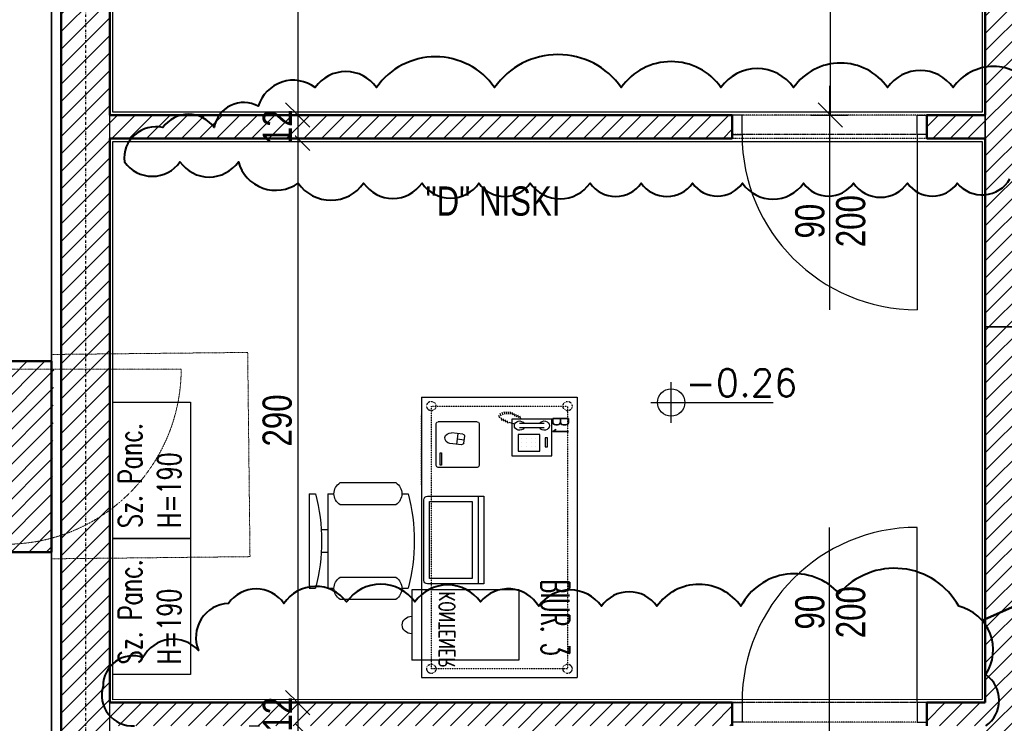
# Model space of a CAD drawing. Header units: centimetres. Extents: x 0 to 55409, y -2708 to 14680.
# Tile 63 of 215: x 31763 to 32269, y 4713 to 5074. Entities that reach past the tile are written whole.
import ezdxf
from ezdxf.enums import TextEntityAlignment as Align

# ---------------------------------------------------------------- set-up
doc = ezdxf.new("R2010")
doc.units = ezdxf.units.CM
doc.header["$LTSCALE"] = 0.01
for name, pattern in [('DASHDOT', [25.4, 12.7, -6.35, 0, -6.35]), ('DASHED2', [9.525, 6.35, -3.175]), ('DIVIDE', [31.75, 12.7, -6.35, 0, -6.35, 0, -6.35]), ('DOT', [6.35, 0, -6.35]), ('HIDDEN', [9.525, 6.35, -3.175]), ('HIDDEN2', [4.7625, 3.175, -1.5875])]:
    doc.linetypes.add(name, pattern=pattern)
for name, color, linetype in [('A-Elewacje_wypełnienia', 7, 'Continuous'), ('A-Wyposażenie-G', 12, 'Continuous'), ('A_drzwi opis istniejące', 161, 'Continuous'), ('A_Ściany istniejące', 9, 'Continuous'), ('CKDOOR_FRAMUGI_RAM', 5, 'Continuous'), ('CKDRZWI_', 7, 'Continuous'), ('CKDRZWI_NAD', 1, 'DIVIDE'), ('CKDRZWI_OPIS', 3, 'Continuous'), ('CKDRZWI_OS', 1, 'Continuous'), ('CKIZOLACJE', 2, 'Continuous'), ('CKKOTY_WYS', 3, 'Continuous'), ('CKSCIANY_NAD', 7, 'DIVIDE'), ('CKSCIANY_POD', 7, 'Continuous'), ('CKSIATKA', 7, 'DASHDOT'), ('CKWYMIAR', 3, 'Continuous'), ('p.poz.', 240, 'Continuous'), ('PODKŁAD STAN ISTNIEJĄCY', 7, 'Continuous')]:
    doc.layers.add(name, color=color, linetype=linetype)
for name, color, linetype, lineweight in [('A-Wyburzenia', 35, 'DASHED2', 0), ('CKREWIZJA', 1, 'Continuous', 50), ('CKSCIANY_PRZEKR', 6, 'Continuous', 50)]:
    doc.layers.add(name, color=color, linetype=linetype, lineweight=lineweight)
doc.layers.add('CKDRZWI_POM', color=7, linetype='DOT', plot=False)
doc.layers.add('CKPOM_POWIERZ', color=1, linetype='Continuous', plot=False)
doc.layers.add('REV', color=20, linetype='Continuous', lineweight=40, plot=False)
doc.styles.add('RomanS', font='romans.shx', dxfattribs={"width": 0.8})
doc.styles.add('SIMPLEX', font='simplex.shx', dxfattribs={"width": 0.7, "height": 17})
doc.styles.get("Standard").update_dxf_attribs({"font": 'ic-simplex.shx', "width": 0.8})
doc.dimstyles.new('Kopia2 CADKON cm', dxfattribs={"dimscale": 5, "dimtxt": 3, "dimasz": 2.5, "dimexe": 1.8, "dimexo": 5, "dimgap": 0.6, "dimtad": 1, "dimrnd": 0.5, "dimtxsty": 'Standard', "dimblk1": 'OBLIQUE', "dimblk2": 'OBLIQUE', "dimsah": 1, "dimcen": 2.5, "dimadec": 1, "dimazin": 2, "dimtfac": 1, "dimtix": 1, "dimtmove": 2, "dimatfit": 3, "dimldrblk": 'OPEN30', "dimfxl": 2, "dimfxlon": 1, "dimtfill": 1, "dimtolj": 1, "dimarcsym": 0})

# ---------------------------------------------------------------- blocks, each defined once
blk = doc.blocks.new('RECTANG')
for p, q in [((1, 1), (0, 1)), ((0, 1), (0, 0)), ((1, 0), (1, 1)), ((0, 0), (1, 0))]:
    blk.add_line(p, q)
blk = doc.blocks.new('KIER_BIURKO')
at = {"linetype": 'Continuous'}
for p, q in [((55.07, 57.77), (55.07, 54.59)), ((55.07, 57.77), (109.05, 57.77)), ((109.05, 57.77), (109.05, 54.59)), ((75.71, 48.24), (75.71, 51.62)), ((88.41, 51.55), (88.41, 48.24)), ((55.07, 48.24), (55.07, 45.07)), ((55.07, 48.24), (109.05, 48.24)), ((109.05, 48.24), (109.05, 45.07)), ((48.72, 41.89), (48.72, 13.32)), ((61.42, 13.32), (61.42, 41.89)), ((102.7, 41.89), (102.7, 13.32)), ((115.4, 13.32), (115.4, 41.89)), ((55.07, 10.14), (55.07, 6.97)), ((109.05, 10.14), (109.05, 6.97)), ((14, -28.5), (14, -8.5)), ((39, -7.5), (15, -7.5)), ((38.69, -9.58), (31.79, -9.58)), ((31.79, -9.58), (31.79, -10.24)), ((38.69, -10.24), (38.69, -9.58)), ((40, -28.5), (40, -8.5)), ((27.06, -20.5), (26.34, -14.58)), ((31.79, -10.24), (38.69, -10.24)), ((21.11, -21.23), (20.38, -15.31)), ((20.79, -18.67), (26.75, -17.94)), ((23.77, -18.31), (24.21, -21.86)), ((22.22, -22.1), (26.19, -21.61)), ((15, -29.5), (39, -29.5)), ((10.81, -40.89), (9.28, -40.38)), ((12, -40.16), (10.48, -39.66)), ((9.79, -42.92), (8.27, -42.41)), ((9.79, -43.93), (8.27, -43.43)), ((9.79, -44.95), (8.27, -44.44)), ((9.79, -45.97), (8.27, -45.46)), ((10.3, -41.9), (8.78, -41.39)), ((13.35, -41.39), (11.82, -40.89)), ((13.86, -42.41), (12.33, -41.9)), ((14.36, -43.43), (12.84, -42.92)), ((14.87, -44.44), (13.35, -43.93)), ((15.28, -47.84), (14.36, -44.95)), ((10.3, -46.98), (8.78, -46.47)), ((10.81, -48), (9.28, -47.49)), ((11.32, -49.01), (9.79, -48.51)), ((11.82, -50.03), (10.3, -49.52)), ((12.33, -51.05), (10.81, -50.54)), ((14.91, -63.03), (14.91, -50.33)), ((17.45, -63.03), (17.45, -50.33)), ((23.58, -51.58), (23.58, -51.58)), ((23.58, -53.97), (23.58, -53.97)), ((25.97, -51.58), (25.97, -51.58)), ((25.97, -53.97), (25.97, -53.97)), ((28.35, -51.58), (28.35, -51.58)), ((28.35, -53.97), (28.35, -53.97)), ((23.58, -56.35), (23.58, -56.35)), ((23.58, -58.73), (23.58, -58.73)), ((25.97, -56.35), (25.97, -56.35)), ((25.97, -58.73), (25.97, -58.73)), ((28.35, -56.35), (28.35, -56.35)), ((28.35, -58.73), (28.35, -58.73))]:
    blk.add_line(p, q, dxfattribs=at)
for p, q in [((110, -50), (110, 5)), ((56.51, -3.1), (56.51, -32)), ((104.51, -1.1), (58.51, -1.1)), ((59.51, -4.1), (59.51, -26)), ((103.51, -4.1), (59.51, -4.1)), ((103.51, -26), (103.51, -4.1)), ((106.51, -32), (106.51, -3.1)), ((56.51, -29), (106.51, -29)), ((59.51, -26), (103.51, -26)), ((56.51, -32), (106.51, -32))]:
    blk.add_line(p, q)
for points in [[(0, 0), (0, -80)], [(0, 0), (160, 0)], [(110, 5), (150, 5)], [(150, -50), (150, 5)], [(160, 0), (160, -80)], [(110, -50), (150, -50)], [(0, -80), (160, -80)]]:
    blk.add_lwpolyline(points)
at = {"linetype": 'HIDDEN'}
blk.add_lwpolyline([(50, 0), (10, 0)], dxfattribs=at)
at = {"linetype": 'HIDDEN2'}
blk.add_lwpolyline([(5, -75), (155, -75), (155, -5), (5, -5), (5, -75)], dxfattribs=at)
for centre in [(5, -5), (155, -5), (5, -75), (155, -75)]:
    blk.add_circle(centre, 2.5, dxfattribs=at)
at = {"linetype": 'Continuous'}
for centre, radius, start, end in [((82.06, 167.7), 116.28, 256.5803, 283.4197), ((55.07, 37.13), 7.94, 36.8699, 143.1301), ((109.05, 37.13), 7.94, 36.8699, 143.1301), ((55.07, 18.08), 7.94, 216.8699, 323.1301), ((109.05, 18.08), 7.94, 216.8699, 323.1301), ((82.06, 120.07), 116.28, 256.5803, 283.4197), ((15, -8.5), 1, 90, 180), ((39, -8.5), 1, 0, 90), ((23.36, -14.95), 3, 7, 187), ((22.1, -21.11), 1, 187, 277), ((26.07, -20.62), 1, 277, 7), ((15, -28.5), 1, 180, 270), ((39, -28.5), 1, 270, 0), ((16.18, -50.33), 2.66, 298.4915, 241.5085), ((16.18, -63.03), 2.66, 118.4915, 61.5085)]:
    blk.add_arc(centre, radius, start, end, dxfattribs=at)
for centre, radius, start, end in [((130, 5), 5, 0, 180), ((58.51, -3.1), 2, 90, 180), ((104.51, -3.1), 2, 0, 90)]:
    blk.add_arc(centre, radius, start, end)
at = {"linetype": 'Continuous', "rotation": 180}
for p, xscale, yscale, zscale in [((12.58, -46.42), -20.84141715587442, 20.5843458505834, 20.84141715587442), ((21.2, -49.6), -9.525, 11.1125, 9.525), ((23.19, -63.49), -5.159375, 1.190625, 5.159375)]:
    blk.add_blockref('RECTANG', p, dxfattribs=dict(at, xscale=xscale, yscale=yscale, zscale=zscale))
at = {"char_height": 8, "width": 63, "attachment_point": 1, "style": 'RomanS'}
for s, insert in [('{\\W0.7;KONTENER}', (110.96, -9)), ('{\\W0.7;B1}', (11, -67.5))]:
    blk.add_mtext(s, dxfattribs=dict(at, insert=insert))
blk = doc.blocks.new('M-100-100')
for p, q in [((100, 100), (0, 100)), ((0, 100), (0, 0)), ((100, 100), (100, 0)), ((100, 0), (0, 0))]:
    blk.add_line(p, q)
at = {"style": 'RomanS'}
blk.add_attdef('TYP', (5, 5), '', height=12, dxfattribs=at)
blk = doc.blocks.new('A$7E8710B35512D')
at = {"xscale": -0.9, "rotation": 180}
blk.add_blockref('KIER_BIURKO', (0, 0), dxfattribs=at)
ref = blk.add_blockref('M-100-100', (144, 80), dxfattribs=dict(xscale=1.44, yscale=0.8, rotation=180))
ref.add_attrib('TYP', 'BIUR. 3', (93.6, 61.45), dxfattribs={"height": 14.545, "style": 'RomanS', "width": 0.533077})
blk = doc.blocks.new('A$7E87F91D2517D')
blk.add_lwpolyline([(0, 0), (70, 0), (70, -40), (0, -40)], close=True)
at = {"insert": (5.3, -2.95), "char_height": 12, "width": 85.1463, "attachment_point": 1, "style": 'RomanS'}
blk.add_mtext('{\\W0.7;Sz. Panc.\\PH=190}', dxfattribs=at)
blk = doc.blocks.new('_OBLIQUE')
at = {"color": 0, "linetype": 'ByBlock'}
blk.add_line((-0.5, -0.5), (0.5, 0.5), dxfattribs=at)
blk = doc.blocks.new('*D318')
at = {"layer": 'CKWYMIAR', "color": 0, "lineweight": -2}
for p, q in [((31880.83, 5438.1), (31896.83, 5438.1)), ((31905.83, 5438.1), (31905.83, 5025.1)), ((31880.83, 5025.1), (31896.83, 5025.1))]:
    blk.add_line(p, q, dxfattribs=at)
at = {"layer": 'CKWYMIAR', "color": 0, "lineweight": -2, "xscale": 12.5, "yscale": 12.5, "zscale": 12.5}
for p, rotation in [((31905.83, 5438.1), 90), ((31905.83, 5025.1), 270)]:
    blk.add_blockref('_OBLIQUE', p, dxfattribs=dict(at, rotation=rotation))
at = {"layer": 'CKWYMIAR', "color": 0, "lineweight": -3, "insert": (31895.33, 5231.6), "char_height": 15, "attachment_point": 5, "rotation": 90, "bg_fill": 3, "box_fill_scale": 1.1, "bg_fill_color": 256, "bg_fill_true_color": 13158600, "bg_fill_transparency": 0}
blk.add_mtext('\\A1;413', dxfattribs=at)
blk = doc.blocks.new('_Open30')
at = {"color": 0, "linetype": 'ByBlock', "lineweight": -2}
for p, q in [((-1, 0.268), (0, 0)), ((0, 0), (-1, -0.268)), ((0, 0), (-1, 0))]:
    blk.add_line(p, q, dxfattribs=at)
blk = doc.blocks.new('*D319')
at = {"layer": 'CKWYMIAR', "color": 0, "lineweight": -2}
for p, q in [((31880.83, 5025.1), (31896.83, 5025.1)), ((31905.83, 5025.1), (31905.83, 5013.1)), ((31880.83, 5013.1), (31896.83, 5013.1))]:
    blk.add_line(p, q, dxfattribs=at)
at = {"layer": 'CKWYMIAR', "color": 0, "lineweight": -2, "xscale": 12.5, "yscale": 12.5, "zscale": 12.5}
for p, rotation in [((31905.83, 5025.1), 270), ((31905.83, 5013.1), 90)]:
    blk.add_blockref('_OBLIQUE', p, dxfattribs=dict(at, rotation=rotation))
at = {"layer": 'CKWYMIAR', "color": 0, "lineweight": -3, "insert": (31895.33, 5019.1), "char_height": 15, "attachment_point": 5, "rotation": 90, "bg_fill": 3, "box_fill_scale": 1.1, "bg_fill_color": 256, "bg_fill_true_color": 13158600, "bg_fill_transparency": 0}
blk.add_mtext('\\A1;12', dxfattribs=at)
blk = doc.blocks.new('*D320')
at = {"layer": 'CKWYMIAR', "color": 0, "lineweight": -2}
for p, q in [((31880.83, 5013.1), (31896.83, 5013.1)), ((31905.83, 5013.1), (31905.83, 4723.25)), ((31880.83, 4723.25), (31896.83, 4723.25))]:
    blk.add_line(p, q, dxfattribs=at)
at = {"layer": 'CKWYMIAR', "color": 0, "lineweight": -2, "xscale": 12.5, "yscale": 12.5, "zscale": 12.5}
for p, rotation in [((31905.83, 5013.1), 90), ((31905.83, 4723.25), 270)]:
    blk.add_blockref('_OBLIQUE', p, dxfattribs=dict(at, rotation=rotation))
at = {"layer": 'CKWYMIAR', "color": 0, "lineweight": -3, "insert": (31895.33, 4868.18), "char_height": 15, "attachment_point": 5, "rotation": 90, "bg_fill": 3, "box_fill_scale": 1.1, "bg_fill_color": 256, "bg_fill_true_color": 13158600, "bg_fill_transparency": 0}
blk.add_mtext('\\A1;290', dxfattribs=at)
blk = doc.blocks.new('*D321')
at = {"layer": 'CKWYMIAR', "color": 0, "lineweight": -2}
for p, q in [((31880.83, 4723.25), (31896.83, 4723.25)), ((31905.83, 4723.25), (31905.83, 4711.25)), ((31880.83, 4711.25), (31896.83, 4711.25))]:
    blk.add_line(p, q, dxfattribs=at)
at = {"layer": 'CKWYMIAR', "color": 0, "lineweight": -2, "xscale": 12.5, "yscale": 12.5, "zscale": 12.5}
for p, rotation in [((31905.83, 4723.25), 270), ((31905.83, 4711.25), 90)]:
    blk.add_blockref('_OBLIQUE', p, dxfattribs=dict(at, rotation=rotation))
at = {"layer": 'CKWYMIAR', "color": 0, "lineweight": -3, "insert": (31895.33, 4717.25), "char_height": 15, "attachment_point": 5, "rotation": 90, "bg_fill": 3, "box_fill_scale": 1.1, "bg_fill_color": 256, "bg_fill_true_color": 13158600, "bg_fill_transparency": 0}
blk.add_mtext('\\A1;12', dxfattribs=at)
blk = doc.blocks.new('*D322')
at = {"layer": 'CKWYMIAR', "color": 0, "lineweight": -2}
for p, q in [((31880.83, 4711.25), (31896.83, 4711.25)), ((31905.83, 4711.25), (31905.83, 4443.25)), ((31880.83, 4443.25), (31896.83, 4443.25))]:
    blk.add_line(p, q, dxfattribs=at)
at = {"layer": 'CKWYMIAR', "color": 0, "lineweight": -2, "xscale": 12.5, "yscale": 12.5, "zscale": 12.5}
for p, rotation in [((31905.83, 4711.25), 90), ((31905.83, 4443.25), 270)]:
    blk.add_blockref('_OBLIQUE', p, dxfattribs=dict(at, rotation=rotation))
at = {"layer": 'CKWYMIAR', "color": 0, "lineweight": -3, "insert": (31895.33, 4577.25), "char_height": 15, "attachment_point": 5, "rotation": 90, "bg_fill": 3, "box_fill_scale": 1.1, "bg_fill_color": 256, "bg_fill_true_color": 13158600, "bg_fill_transparency": 0}
blk.add_mtext('\\A1;268', dxfattribs=at)
blk = doc.blocks.new('A$7E8718815272C8')
at = {"layer": 'A-Wyburzenia', "ltscale": 2}
for p, q in [((2325.85, -859.45), (2225, -860.5)), ((2327.05, -964.38), (2325.85, -859.45)), ((2225, -965.5), (2327.05, -964.38))]:
    blk.add_line(p, q, dxfattribs=at)
blk.add_lwpolyline([(2201.67, -868), (2291.67, -868.04)], dxfattribs=at)
blk.add_arc((2201.49, -867.82), 90.18, 270.114, 359.8857, dxfattribs=at)
at = {"layer": 'A_Ściany istniejące'}
blk.add_line((2225, -1146), (2225, -962), dxfattribs=at)
for points in [[(2225, -864), (2225, 10)], [(2176, -864), (2225, -864)], [(2176, -962), (2225, -962)]]:
    blk.add_lwpolyline(points, dxfattribs=at)
at = {"layer": 'A_drzwi opis istniejące', "style": 'SIMPLEX', "width": 0.8}
for tag, p in [('230', (1043.61, -607.59)), ('200', (1068.26, -607.78)), ('200', (1828.36, -1338.28)), ('90', (1803.7, -1338.09))]:
    blk.add_attdef(tag, text='', height=16, rotation=90, dxfattribs=at).set_placement(p, align=Align.CENTER)
for tag, p in [('80', (1900.82, -1184.7)), ('200', (1900.63, -1209.35))]:
    blk.add_attdef(tag, text='', height=16, dxfattribs=at).set_placement(p, align=Align.CENTER)
blk = doc.blocks.new('Anno_Elevation_Label_Plan_2')
at = {"color": 0, "linetype": 'ByBlock'}
for p, q in [((0, -0.75), (0, 0.75)), ((-0.75, 0), (3.75, 0))]:
    blk.add_line(p, q, dxfattribs=at)
blk.add_circle((0, 0), 0.5, dxfattribs=at)
at = {"color": 0, "linetype": 'ByBlock', "style": 'RomanS'}
blk.add_attdef('PREFIX', text='', height=1, dxfattribs=at).set_placement((-0.523, 0.221), align=Align.RIGHT)
for tag, p in [('ELEVATION', (0.523, 0.221)), ('SUFFIX', (0.523, -1.184))]:
    blk.add_attdef(tag, p, '', height=1, dxfattribs=at)
blk = doc.blocks.new('A$7E8A383135198')
at = {"layer": 'CKSIATKA', "ltscale": 10}
blk.add_line((2257.5, 268.18), (2257.5, -1847.53), dxfattribs=at)
blk = doc.blocks.new('*D513')
at = {"layer": 'CKWYMIAR', "color": 0, "lineweight": -2}
for p, q in [((32169.6, 5184.51), (32188.6, 5184.51)), ((32179.6, 5184.51), (32179.6, 5025.1)), ((32169.6, 5025.1), (32188.6, 5025.1))]:
    blk.add_line(p, q, dxfattribs=at)
at = {"layer": 'CKWYMIAR', "color": 0, "lineweight": -2, "xscale": 12.5, "yscale": 12.5, "zscale": 12.5}
for p, rotation in [((32179.6, 5184.51), 90), ((32179.6, 5025.1), 270)]:
    blk.add_blockref('_OBLIQUE', p, dxfattribs=dict(at, rotation=rotation))
at = {"layer": 'CKWYMIAR', "color": 0, "lineweight": -3, "insert": (32167.67, 5104.81), "char_height": 15, "attachment_point": 5, "rotation": 90, "bg_fill": 3, "box_fill_scale": 1.1, "bg_fill_color": 256, "bg_fill_true_color": 13158600, "bg_fill_transparency": 0}
blk.add_mtext('\\A1;159,5', dxfattribs=at)

msp = doc.modelspace()

# ---------------------------------------------------------------- hatches: boundary and pattern name
at = {"layer": 'A-Elewacje_wypełnienia', "lineweight": 5}
h = msp.add_hatch(dxfattribs=at)
h.set_pattern_fill('ANSI31', color=256, scale=2, style=0)
h.set_pattern_definition([(45, (8951.151, 1498.307), (-4.490128, 4.490128), [])])
h.paths.add_polyline_path([(31730.236, 4800.628), (31779.236, 4800.581), (31780.402, 4898.605), (31731.402, 4898.604)])
h = msp.add_hatch(dxfattribs=at)
h.set_pattern_fill('ANSI31', color=256, scale=2, style=0)
h.set_pattern_definition([(45, (8951.151, 1498.307), (-4.490128, 4.490128), [])])
h.paths.add_polyline_path([(31730.236, 4800.628), (31779.236, 4800.581), (31780.402, 4898.605), (31731.402, 4898.604)])

# ---------------------------------------------------------------- linework, layer by layer
at = {"layer": 'CKDOOR_FRAMUGI_RAM'}
for p, q in [((32134.236, 5025.104), (32129.236, 5025.104)), ((32129.236, 5025.104), (32129.236, 5015.104)), ((32134.236, 5015.104), (32134.236, 5025.104)), ((32224.236, 5015.104), (32224.236, 5025.104)), ((32224.236, 5025.104), (32229.236, 5025.104)), ((32229.236, 5025.104), (32229.236, 5015.104)), ((32129.236, 5015.104), (32134.236, 5015.104)), ((32229.236, 5015.104), (32224.236, 5015.104)), ((32129.236, 4723.252), (32134.236, 4723.252)), ((32129.236, 4713.252), (32129.236, 4723.252)), ((32134.236, 4723.252), (32134.236, 4713.252)), ((32229.236, 4723.252), (32224.236, 4723.252)), ((32224.236, 4723.252), (32224.236, 4713.252)), ((32229.236, 4713.252), (32229.236, 4723.252)), ((32134.236, 4713.252), (32129.236, 4713.252)), ((32224.236, 4713.252), (32229.236, 4713.252))]:
    msp.add_line(p, q, dxfattribs=at)
at = {"layer": 'CKDRZWI_'}
for p, q in [((32224.236, 5015.104), (32224.236, 4925.104)), ((32224.236, 4723.252), (32224.236, 4813.252))]:
    msp.add_line(p, q, dxfattribs=at)
for centre, start, end in [((32224.236, 5015.104), 180, 270), ((32224.236, 4723.252), 90, 180)]:
    msp.add_arc(centre, 90, start, end, dxfattribs=at)
at = {"layer": 'CKDRZWI_NAD'}
for p, q in [((32224.236, 5025.104), (32134.236, 5025.104)), ((32224.236, 5015.104), (32134.236, 5015.104)), ((32224.236, 4723.252), (32134.236, 4723.252)), ((32224.236, 4713.252), (32134.236, 4713.252))]:
    msp.add_line(p, q, dxfattribs=at)
at = {"layer": 'CKDRZWI_OS'}
for p, q in [((32179.236, 5040.104), (32179.236, 4925.104)), ((32179.236, 4698.252), (32179.236, 4813.252))]:
    msp.add_line(p, q, dxfattribs=at)
at = {"layer": 'CKDRZWI_POM'}
for p, q in [((32229.236, 5015.104), (32129.236, 5015.104)), ((32229.236, 4723.252), (32129.236, 4723.252))]:
    msp.add_line(p, q, dxfattribs=at)
at = {"layer": 'CKPOM_POWIERZ'}
for points in [[(31779.169, 5787.604), (31779.236, 4413.104)], [(31789.236, 5787.604), (32721.236, 5787.604), (32721.236, 4558.252), (32309.236, 4558.252), (32309.236, 4398.252), (31784.236, 4398.252), (31784.236, 5787.604)]]:
    msp.add_lwpolyline(points, dxfattribs=at)
at = {"layer": 'CKREWIZJA'}
msp.add_lwpolyline([(32257.736, 4765.4), (32920.132, 5059.533), (33071.345, 5059.533)], dxfattribs=at)
at = {"layer": 'CKSCIANY_NAD'}
for p, q in [((32229.236, 5025.104), (32129.236, 5025.104)), ((32229.236, 5013.104), (32129.236, 5013.104)), ((32229.236, 4723.252), (32129.236, 4723.252))]:
    msp.add_line(p, q, dxfattribs=at)
at = {"layer": 'CKSCIANY_POD', "linetype": 'DASHED2', "ltscale": 10}
msp.add_lwpolyline([(32259.236, 4398.252), (31784.236, 4398.252), (31784.236, 5787.604), (32721.236, 5787.604), (32721.236, 4398.252), (32284.236, 4398.252)], dxfattribs=at)
at = {"layer": 'CKSCIANY_PRZEKR'}
for p, q in [((31784.236, 4398.252), (31784.236, 5787.604)), ((31809.236, 5025.104), (31809.236, 5438.104)), ((32259.236, 5025.104), (32259.236, 5438.104)), ((32129.236, 5013.104), (32129.236, 5025.104)), ((32259.236, 5025.104), (32229.236, 5025.104)), ((32229.236, 5013.104), (32229.236, 5025.104)), ((31809.236, 4723.252), (31809.236, 5013.104)), ((32259.236, 5013.104), (32229.236, 5013.104)), ((32259.236, 4723.252), (32259.236, 5013.104)), ((32259.236, 4736.252), (32259.236, 4736.252)), ((32129.236, 4711.252), (32129.236, 4723.252)), ((32229.236, 4723.252), (32259.236, 4723.252)), ((32229.236, 4711.252), (32229.236, 4723.252))]:
    msp.add_line(p, q, dxfattribs=at)
msp.add_lwpolyline([(31730.236, 4898.604), (31730.236, 4800.604), (31779.236, 4800.604), (31779.236, 4898.604), (31730.236, 4898.604)], dxfattribs=at)

# ---------------------------------------------------------------- block references
at = {"layer": 'A-Wyposażenie-G', "ltscale": 2}
for name, p, rotation in [('A$7E8710B35512D', (31969.516, 4880.105), 270), ('A$7E87F91D2517D', (31810.736, 4807.605), 89.99999999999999), ('A$7E87F91D2517D', (31810.736, 4737.605), 89.99999999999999)]:
    msp.add_blockref(name, p, dxfattribs=dict(at, rotation=rotation))
at = {"layer": 'CKKOTY_WYS', "linetype": 'Continuous', "xscale": 14, "yscale": 14, "zscale": 14}
msp.add_blockref('Anno_Elevation_Label_Plan_2', (32097.819, 4877.419), dxfattribs=at).add_auto_attribs({'ELEVATION': '-0.26'})
at = {"layer": 'PODKŁAD STAN ISTNIEJĄCY'}
msp.add_blockref('A$7E8718815272C8', (29554.236, 5762.604), dxfattribs=at)

# ---------------------------------------------------------------- texts
at = {"layer": 'CKDRZWI_OPIS', "width": 0.8}
for p in [(32182.598, 4970.6), (32182.598, 4769.69)]:
    msp.add_text('200', height=15, rotation=90, dxfattribs=at).set_placement(p, align=Align.TOP_CENTER)
for p in [(32176.598, 4970.6), (32176.598, 4769.69)]:
    msp.add_text('90', height=15, rotation=90, dxfattribs=at).set_placement(p, align=Align.CENTER)
at = {"layer": 'p.poz.', "insert": (31858.948, 4988.438), "char_height": 12, "width": 294.53711, "attachment_point": 1, "style": 'RomanS'}
msp.add_mtext('\\pxi-3,l3,qc,t3;{\\F.shx.shx.shx.shx.shx.shx.shx.shx.shx.shx.shx;\\H1.25x;"D" NISKI\\P\\pxi-3,l3,qc,t3;}', dxfattribs=at)

# ---------------------------------------------------------------- next in the draw order: dimensions: what is measured, and where the dimension line sits
at = {"layer": 'CKWYMIAR', "lineweight": -3}
dim = msp.add_linear_dim(base=(31905.828, 4443.252), p1=(31905.828, 4711.252), p2=(31905.828, 4443.252), angle=90, dimstyle='Kopia2 CADKON cm', override={"dimtxt": 3, "dimfxl": 2, "dimfxlon": 1, "dimtfill": 1, "dimtfillclr": 0}, dxfattribs=at)
dim.commit()
dim.dimension.update_dxf_attribs({"geometry": '*D322', "text_midpoint": (31895.328, 4577.252)})

# ---------------------------------------------------------------- next in the draw order: dimensions: what is measured, and where the dimension line sits
dim = msp.add_linear_dim(base=(31905.828, 4711.252), p1=(31905.828, 4723.252), p2=(31905.828, 4711.252), angle=90, dimstyle='Kopia2 CADKON cm', override={"dimtxt": 3, "dimfxl": 2, "dimfxlon": 1, "dimtfill": 1, "dimtfillclr": 0}, dxfattribs=at)
dim.commit()
dim.dimension.update_dxf_attribs({"geometry": '*D321', "text_midpoint": (31895.328, 4717.252)})

# ---------------------------------------------------------------- next in the draw order: dimensions: what is measured, and where the dimension line sits
dim = msp.add_linear_dim(base=(31905.828, 4723.252), p1=(31905.828, 5013.104), p2=(31905.828, 4723.252), angle=90, dimstyle='Kopia2 CADKON cm', override={"dimtxt": 3, "dimfxl": 2, "dimfxlon": 1, "dimtfill": 1, "dimtfillclr": 0}, dxfattribs=at)
dim.commit()
dim.dimension.update_dxf_attribs({"geometry": '*D320', "text_midpoint": (31895.328, 4868.178)})

# ---------------------------------------------------------------- next in the draw order: linework, layer by layer
at = {"layer": 'CKSCIANY_PRZEKR'}
msp.add_line((31809.236, 4723.252), (32129.236, 4723.252), dxfattribs=at)
at = {"layer": 'REV'}
msp.add_lwpolyline([(32259.563, 4711.243, 0.5206), (32259.563, 4737.593, 0.5206), (32245.656, 4772.727, 0.5206), (32184.173, 4779.314, 0.5206), (32133.669, 4772.727, 0.5206), (32090.484, 4772.727, 0.5206), (32061.938, 4772.727, 0.5206), (32029.733, 4772.727, 0.5206), (31999.723, 4774.923, 0.5206), (31966.054, 4774.923, 0.5206), (31930.92, 4774.923, 0.5206), (31898.715, 4774.191, 0.5206), (31870.169, 4774.191, 0.5206), (31854.798, 4750.036, 0.5206), (31826.252, 4746.377, 0.5206), (31805.758, 4731.738, 0.5206), (31821.861, 4711.243, 0.5206)], format="xyb", dxfattribs=at)

# ---------------------------------------------------------------- next in the draw order: dimensions: what is measured, and where the dimension line sits
at = {"layer": 'CKWYMIAR', "lineweight": -3}
dim = msp.add_linear_dim(base=(31905.828, 5013.104), p1=(31905.828, 5025.104), p2=(31905.828, 5013.104), angle=90, dimstyle='Kopia2 CADKON cm', override={"dimtxt": 3, "dimfxl": 2, "dimfxlon": 1, "dimtfill": 1, "dimtfillclr": 0}, dxfattribs=at)
dim.commit()
dim.dimension.update_dxf_attribs({"geometry": '*D319', "text_midpoint": (31895.328, 5019.104)})

# ---------------------------------------------------------------- next in the draw order: linework, layer by layer
at = {"layer": 'CKPOM_POWIERZ'}
msp.add_lwpolyline([(31810.736, 5011.604), (32257.736, 5011.604), (32257.736, 4724.751), (31810.736, 4724.605)], close=True, dxfattribs=at)
at = {"layer": 'CKSCIANY_PRZEKR'}
msp.add_line((32129.236, 5013.104), (31809.236, 5013.104), dxfattribs=at)

# ---------------------------------------------------------------- next in the draw order: dimensions: what is measured, and where the dimension line sits
at = {"layer": 'CKWYMIAR', "lineweight": -3}
dim = msp.add_linear_dim(base=(31905.828, 5025.104), p1=(31905.828, 5438.104), p2=(31905.828, 5025.104), angle=90, dimstyle='Kopia2 CADKON cm', override={"dimtxt": 3, "dimfxl": 2, "dimfxlon": 1, "dimtfill": 1, "dimtfillclr": 0}, dxfattribs=at)
dim.commit()
dim.dimension.update_dxf_attribs({"geometry": '*D318', "text_midpoint": (31895.328, 5231.604)})

# ---------------------------------------------------------------- next in the draw order: linework, layer by layer
at = {"layer": 'CKIZOLACJE'}
msp.add_lwpolyline([(32259.236, 4916.252), (32259.236, 5438.104), (31809.236, 5438.104), (31809.236, 5742.604), (32676.236, 5742.604), (32676.236, 4916.252), (32259.236, 4916.252)], dxfattribs=at)
at = {"layer": 'CKPOM_POWIERZ'}
msp.add_lwpolyline([(31810.736, 5436.604), (32257.736, 5436.604), (32257.736, 5026.604), (31810.736, 5026.604)], close=True, dxfattribs=at)
at = {"layer": 'CKSCIANY_PRZEKR'}
msp.add_line((32129.236, 5025.104), (31809.236, 5025.104), dxfattribs=at)
at = {"layer": 'p.poz.'}
msp.add_lwpolyline([(31809.236, 4443.252), (31809.236, 5438.104), (32259.236, 5438.104), (32259.236, 4916.252), (32676.236, 4916.252), (32676.236, 4603.252), (32259.236, 4603.252), (32259.236, 4443.252), (31809.236, 4443.252)], dxfattribs=at)

# ---------------------------------------------------------------- next in the draw order: block references
at = {"layer": 'CKIZOLACJE'}
msp.add_blockref('A$7E8A383135198', (29539.236, 5777.537), dxfattribs=at)

# ---------------------------------------------------------------- next in the draw order: dimensions: what is measured, and where the dimension line sits
at = {"layer": 'CKWYMIAR', "lineweight": -3}
dim = msp.add_aligned_dim(p1=(32139.195, 5184.51), p2=(32139.195, 5025.104), distance=40.404, dimstyle='Kopia2 CADKON cm', override={"dimtxt": 3, "dimfxl": 2, "dimfxlon": 1, "dimtfill": 1, "dimtfillclr": 0}, dxfattribs=at)
dim.commit()
dim.dimension.update_dxf_attribs({"geometry": '*D513', "text_midpoint": (32167.674, 5104.807)})

# ---------------------------------------------------------------- next in the draw order: hatches: boundary and pattern name
at = {"layer": 'A-Elewacje_wypełnienia', "lineweight": 5}
h = msp.add_hatch(dxfattribs=at)
h.set_pattern_fill('ANSI31', color=256, scale=2, style=0)
h.paths.add_polyline_path([(31784.236, 5767.604), (31784.236, 4418.252), (31809.236, 4418.252), (31986.236, 4418.252), (32284.236, 4418.252), (32284.236, 4453.252), (32259.236, 4453.252), (32259.236, 4443.252), (32209.236, 4443.252), (32209.236, 4443.252), (32159.236, 4443.252), (32159.236, 4443.252), (31809.236, 4443.252), (31809.236, 4711.252), (31809.236, 4723.252), (31809.236, 5013.104), (32129.236, 5013.104), (32129.236, 5025.104), (31809.236, 5025.104), (31809.236, 5438.104), (31809.236, 5463.104), (31809.236, 5742.604), (32676.236, 5742.604), (32676.236, 4578.252), (32701.236, 4578.252), (32701.236, 4603.252), (32701.236, 5767.604)])
h.paths.add_polyline_path([(31809.236, 5463.104), (31809.236, 5438.104), (32259.236, 5438.104), (32259.236, 5025.104), (32229.236, 5025.104), (32229.236, 5013.104), (32259.236, 5013.104), (32259.236, 4723.252), (32229.236, 4723.252), (32229.236, 4711.252), (32259.236, 4711.252), (32259.236, 4703.252), (32284.236, 4703.252), (32284.236, 4916.252), (32294.236, 4916.252), (32294.236, 4941.252), (32284.236, 4941.252), (32284.236, 5463.104)])
h.paths.add_polyline_path([(32031.236, 4711.252), (32129.236, 4711.252), (32129.236, 4723.252), (31809.236, 4723.252), (31809.236, 4711.252)])
h.paths.add_polyline_path([(32394.236, 4916.252), (32676.236, 4916.252), (32676.236, 4941.252), (32394.236, 4941.252)])
h.paths.add_polyline_path([(32031.236, 4543.252), (32031.236, 4711.252), (32019.236, 4711.252), (32019.236, 4543.252)])

# ---------------------------------------------------------------- next in the draw order: linework, layer by layer
at = {"layer": 'REV'}
msp.add_lwpolyline([(32284.236, 5039.263, 0.5206), (32242.729, 5039.263, 0.5206), (32209.059, 5039.263, 0.5206), (32160.751, 5039.263, 0.5206), (32123.422, 5039.263, 0.5206), (32072.186, 5039.263, 0.5206), (32007.043, 5039.263, 0.5206), (31946.291, 5039.263, 0.5206), (31914.818, 5039.263, 0.5206), (31885.54, 5029.639, 0.5206), (31862.85, 5018.66, 0.5206), (31836.5, 5018.66, 0.5206), (31816.737, 5001.093, 0.5206), (31845.283, 5001.093, 0.5206), (31875.293, 5001.093, 0.5206), (31906.034, 4990.114, 0.5206), (31939.704, 4990.114, 0.5206), (31969.713, 4990.114, 0.5206), (31998.991, 4990.114, 0.5206), (32025.341, 4990.114, 0.5206), (32056.083, 4990.114, 0.5206), (32082.433, 4990.114, 0.5206), (32108.783, 4990.114, 0.5206), (32134.401, 4990.114, 0.5206), (32165.874, 4990.114, 0.5206), (32191.492, 4990.114, 0.5206), (32219.306, 4990.114, 0.5206), (32244.924, 4990.114, 0.5206), (32272.006, 4992.31, 0.5206)], format="xyb", dxfattribs=at)

doc.saveas('drawing.dxf')
